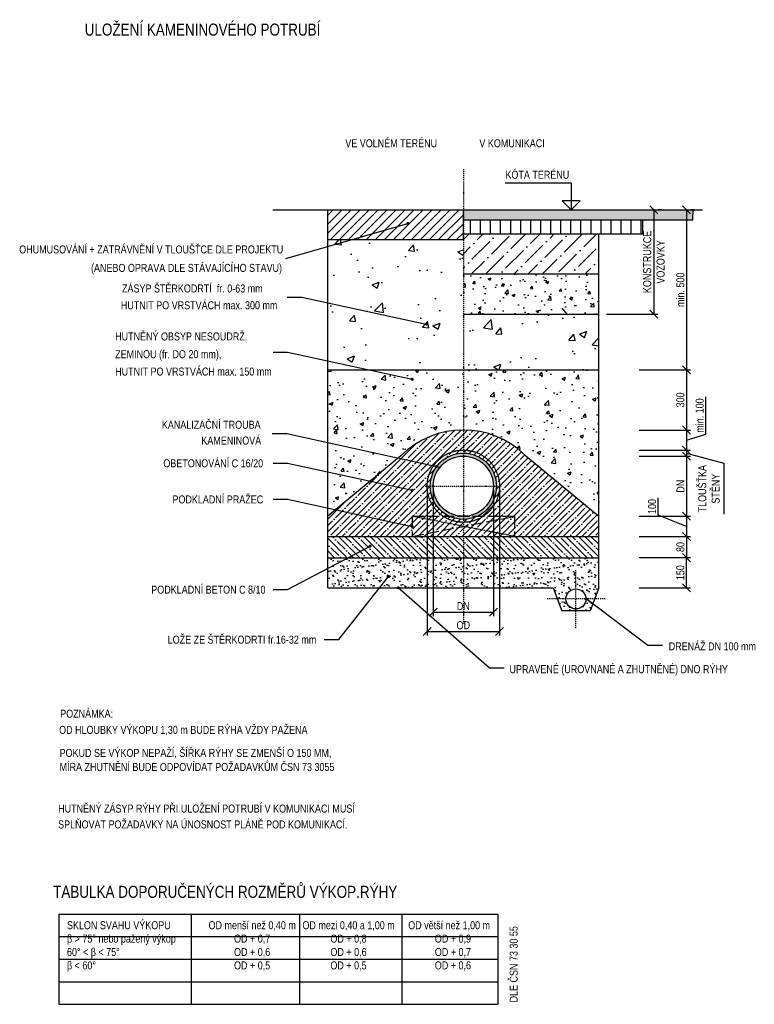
# Model space of a CAD drawing. Header units: millimetres. Extents: x 1 to 467423, y 3 to 105000.
# Tile 34 of 40: x 343605 to 347263, y 74179 to 79084. Entities that reach past the tile are written whole.
import ezdxf

# ---------------------------------------------------------------- set-up
doc = ezdxf.new("R2010")
doc.units = ezdxf.units.MM
for name, pattern in [('ACAD_ISO02W100', [15, 12, -3]), ('OSA', [10, 5, -2.5, 0, -2.5]), ('ČÁRKOVANÁ2', [9.525, 6.35, -3.175])]:
    doc.linetypes.add(name, pattern=pattern)
doc.layers.get('Defpoints').update_dxf_attribs({"color": 6, "lineweight": 5})
doc.styles.add('TPkoty', font='arial.ttf', dxfattribs={"width": 0.8, "height": 2})
doc.styles.add('TPpoznámky', font='arial.ttf', dxfattribs={"width": 0.8, "height": 2})
doc.dimstyles.new('TPM', dxfattribs={"dimscale": 0, "dimtxt": 2, "dimasz": 2, "dimexe": 1, "dimexo": 1, "dimgap": 0.5, "dimtad": 1, "dimzin": 1, "dimtxsty": 'TPkoty', "dimblk": 'OBLIQUE', "dimcen": 2.5, "dimclrd": 256, "dimclre": 256, "dimclrt": 256, "dimazin": 0, "dimtfac": 1, "dimtmove": 1, "dimatfit": 3, "dimfxl": 5, "dimtfillclr": 256, "dimarcsym": 0})

# ---------------------------------------------------------------- blocks, each defined once
blk = doc.blocks.new('_Oblique')
at = {"color": 0, "linetype": 'ByBlock', "lineweight": -2}
blk.add_line((-0.5, -0.5), (0.5, 0.5), dxfattribs=at)
blk = doc.blocks.new('*D59')
at = {"lineweight": -2, "transparency": 16777216}
for p, q in [((346925.3, 78137.4), (346925.3, 77340)), ((346962.9, 78137.4), (346945.3, 78137.4)), ((346689, 77340), (346945.3, 77340))]:
    blk.add_line(p, q, dxfattribs=at)
at = {"layer": 'Defpoints', "color": 0, "transparency": 16777216}
for p in [(346762.9, 78137.4), (346489, 77340), (346925.3, 77340)]:
    blk.add_point(p, dxfattribs=at)
at = {"lineweight": -2, "transparency": 16777216, "xscale": 40, "yscale": 40, "zscale": 40}
for p, rotation in [((346925.3, 78137.4), 90), ((346925.3, 77340), 270)]:
    blk.add_blockref('_Oblique', p, dxfattribs=dict(at, rotation=rotation))
at = {"transparency": 16777216, "insert": (346894.9, 77738.7), "char_height": 40, "attachment_point": 5, "rotation": 90, "style": 'TPkoty'}
blk.add_mtext('min. 500', dxfattribs=at)
blk = doc.blocks.new('*D63')
at = {"lineweight": -2, "transparency": 16777216}
for p, q in [((346689, 77340), (346945.3, 77340)), ((346925.3, 77340), (346925.3, 77040)), ((346689, 77040), (346945.3, 77040))]:
    blk.add_line(p, q, dxfattribs=at)
at = {"layer": 'Defpoints', "color": 0, "transparency": 16777216}
for p in [(346489, 77340), (346489, 77040), (346925.3, 77040)]:
    blk.add_point(p, dxfattribs=at)
at = {"lineweight": -2, "transparency": 16777216, "xscale": 40, "yscale": 40, "zscale": 40}
for p, rotation in [((346925.3, 77340), 90), ((346925.3, 77040), 270)]:
    blk.add_blockref('_Oblique', p, dxfattribs=dict(at, rotation=rotation))
at = {"transparency": 16777216, "insert": (346894.9, 77190), "char_height": 40, "attachment_point": 5, "rotation": 90, "style": 'TPkoty'}
blk.add_mtext('300', dxfattribs=at)
blk = doc.blocks.new('*D64')
at = {"lineweight": -2, "transparency": 16777216}
for p, q in [((346689, 76910), (346945.3, 76910)), ((346925.3, 76910), (346925.3, 76610)), ((346689, 76610), (346945.3, 76610))]:
    blk.add_line(p, q, dxfattribs=at)
at = {"layer": 'Defpoints', "color": 0, "transparency": 16777216}
for p in [(346489, 76910), (346489, 76610), (346925.3, 76610)]:
    blk.add_point(p, dxfattribs=at)
at = {"lineweight": -2, "transparency": 16777216, "xscale": 40, "yscale": 40, "zscale": 40}
for p, rotation in [((346925.3, 76910), 90), ((346925.3, 76610), 270)]:
    blk.add_blockref('_Oblique', p, dxfattribs=dict(at, rotation=rotation))
at = {"transparency": 16777216, "insert": (346895.3, 76760), "char_height": 40, "attachment_point": 5, "rotation": 90, "style": 'TPkoty'}
blk.add_mtext('DN', dxfattribs=at)
blk = doc.blocks.new('*D65')
at = {"lineweight": -2, "transparency": 16777216}
for p, q in [((346689, 76510), (346945.3, 76510)), ((346925.3, 76510), (346925.3, 76404)), ((346689, 76404), (346945.3, 76404))]:
    blk.add_line(p, q, dxfattribs=at)
at = {"layer": 'Defpoints', "color": 0, "transparency": 16777216}
for p in [(346489, 76510), (346489, 76404), (346925.3, 76404)]:
    blk.add_point(p, dxfattribs=at)
at = {"lineweight": -2, "transparency": 16777216, "xscale": 40, "yscale": 40, "zscale": 40}
for p, rotation in [((346925.3, 76510), 90), ((346925.3, 76404), 270)]:
    blk.add_blockref('_Oblique', p, dxfattribs=dict(at, rotation=rotation))
at = {"transparency": 16777216, "insert": (346894.9, 76457), "char_height": 40, "attachment_point": 5, "rotation": 90, "style": 'TPkoty'}
blk.add_mtext('80', dxfattribs=at)
blk = doc.blocks.new('*D66')
at = {"lineweight": -2, "transparency": 16777216}
for p, q in [((347021.6, 77018.9), (347021.6, 77205.2)), ((346689, 77040), (346945.3, 77040)), ((346925.3, 77040), (346925.3, 76940)), ((346925.3, 76990), (347021.6, 77018.9)), ((346689, 76940), (346945.3, 76940))]:
    blk.add_line(p, q, dxfattribs=at)
at = {"layer": 'Defpoints', "color": 0, "transparency": 16777216}
for p in [(346489, 77040), (346489, 76940), (346925.3, 76940)]:
    blk.add_point(p, dxfattribs=at)
at = {"lineweight": -2, "transparency": 16777216, "xscale": 40, "yscale": 40, "zscale": 40}
for p, rotation in [((346925.3, 77040), 90), ((346925.3, 76940), 270)]:
    blk.add_blockref('_Oblique', p, dxfattribs=dict(at, rotation=rotation))
at = {"transparency": 16777216, "insert": (346991.2, 77112), "char_height": 40, "attachment_point": 5, "rotation": 90, "style": 'TPkoty'}
blk.add_mtext('min. 100', dxfattribs=at)
blk = doc.blocks.new('*D67')
at = {"lineweight": -2, "transparency": 16777216}
for p, q in [((346784.7, 76615.1), (346784.7, 76702.7)), ((346689, 76610), (346945.3, 76610)), ((346925.3, 76560), (346784.7, 76615.1)), ((346925.3, 76610), (346925.3, 76510)), ((346689, 76510), (346945.3, 76510))]:
    blk.add_line(p, q, dxfattribs=at)
at = {"layer": 'Defpoints', "color": 0, "transparency": 16777216}
for p in [(346489, 76610), (346489, 76510), (346925.3, 76510)]:
    blk.add_point(p, dxfattribs=at)
at = {"lineweight": -2, "transparency": 16777216, "xscale": 40, "yscale": 40, "zscale": 40}
for p, rotation in [((346925.3, 76610), 90), ((346925.3, 76510), 270)]:
    blk.add_blockref('_Oblique', p, dxfattribs=dict(at, rotation=rotation))
at = {"transparency": 16777216, "insert": (346754.3, 76658.9), "char_height": 40, "attachment_point": 5, "rotation": 90, "style": 'TPkoty'}
blk.add_mtext('100', dxfattribs=at)
blk = doc.blocks.new('*D68')
at = {"lineweight": -2, "transparency": 16777216}
for p, q in [((346689, 76404), (346945.3, 76404)), ((346925.3, 76254), (346925.3, 76404)), ((346689, 76254), (346945.3, 76254))]:
    blk.add_line(p, q, dxfattribs=at)
at = {"layer": 'Defpoints', "color": 0, "transparency": 16777216}
for p in [(346489, 76404), (346925.3, 76404), (346489, 76254)]:
    blk.add_point(p, dxfattribs=at)
at = {"lineweight": -2, "transparency": 16777216, "xscale": 40, "yscale": 40, "zscale": 40}
for p, rotation in [((346925.3, 76404), 90), ((346925.3, 76254), 270)]:
    blk.add_blockref('_Oblique', p, dxfattribs=dict(at, rotation=rotation))
at = {"transparency": 16777216, "insert": (346894.9, 76329), "char_height": 40, "attachment_point": 5, "rotation": 90, "style": 'TPkoty'}
blk.add_mtext('150', dxfattribs=at)
blk = doc.blocks.new('*D69')
at = {"lineweight": -2, "transparency": 16777216}
for p, q in [((346689, 76940), (346945.3, 76940)), ((346925.3, 76940), (346925.3, 76910)), ((346925.3, 76925), (347111.1, 76875.1)), ((346689, 76910), (346945.3, 76910)), ((347111.1, 76875.1), (347111.1, 76620.1))]:
    blk.add_line(p, q, dxfattribs=at)
at = {"layer": 'Defpoints', "color": 0, "transparency": 16777216}
for p in [(346489, 76940), (346489, 76910), (346925.3, 76910)]:
    blk.add_point(p, dxfattribs=at)
at = {"lineweight": -2, "transparency": 16777216, "xscale": 40, "yscale": 40, "zscale": 40}
for p, rotation in [((346925.3, 76940), 90), ((346925.3, 76910), 270)]:
    blk.add_blockref('_Oblique', p, dxfattribs=dict(at, rotation=rotation))
at = {"transparency": 16777216, "insert": (347037.5, 76747.6), "char_height": 40, "attachment_point": 5, "rotation": 90, "style": 'TPkoty'}
blk.add_mtext('TLOUŠŤKA\\PSTĚNY', dxfattribs=at)
blk = doc.blocks.new('*D60')
at = {"lineweight": -2, "transparency": 16777216}
for p, q in [((346762.9, 78137.4), (346762.9, 77617.4)), ((346800.4, 78137.4), (346782.9, 78137.4)), ((346526.5, 77617.4), (346782.9, 77617.4))]:
    blk.add_line(p, q, dxfattribs=at)
at = {"layer": 'Defpoints', "color": 0, "transparency": 16777216}
for p in [(346600.4, 78137.4), (346326.5, 77617.4), (346762.9, 77617.4)]:
    blk.add_point(p, dxfattribs=at)
at = {"lineweight": -2, "transparency": 16777216, "xscale": 40, "yscale": 40, "zscale": 40}
for p, rotation in [((346762.9, 78137.4), 90), ((346762.9, 77617.4), 270)]:
    blk.add_blockref('_Oblique', p, dxfattribs=dict(at, rotation=rotation))
at = {"transparency": 16777216, "insert": (346763.1, 77877.4), "char_height": 40, "attachment_point": 5, "rotation": 90, "style": 'TPkoty'}
blk.add_mtext('KONSTRUKCE\\PVOZOVKY', dxfattribs=at)
blk = doc.blocks.new('*D61')
at = {"lineweight": -2, "transparency": 16777216}
for p, q in [((345664, 76740), (345664, 76112.8)), ((345964, 76740), (345964, 76112.8)), ((345664, 76132.8), (345964, 76132.8))]:
    blk.add_line(p, q, dxfattribs=at)
at = {"layer": 'Defpoints', "color": 0, "transparency": 16777216}
for p in [(345664, 76760), (345964, 76760), (345964, 76132.8)]:
    blk.add_point(p, dxfattribs=at)
at = {"lineweight": -2, "transparency": 16777216, "xscale": 40, "yscale": 40, "zscale": 40, "rotation": 180}
blk.add_blockref('_Oblique', (345664, 76132.8), dxfattribs=at)
at = {"lineweight": -2, "transparency": 16777216, "xscale": 40, "yscale": 40, "zscale": 40}
blk.add_blockref('_Oblique', (345964, 76132.8), dxfattribs=at)
at = {"transparency": 16777216, "insert": (345814, 76162.8), "char_height": 40, "attachment_point": 5, "style": 'TPkoty'}
blk.add_mtext('DN', dxfattribs=at)
blk = doc.blocks.new('*D62')
at = {"lineweight": -2, "transparency": 16777216}
for p, q in [((345634, 76740), (345634, 76016.7)), ((345994, 76740), (345994, 76016.7)), ((345634, 76036.7), (345994, 76036.7))]:
    blk.add_line(p, q, dxfattribs=at)
at = {"layer": 'Defpoints', "color": 0, "transparency": 16777216}
for p in [(345634, 76760), (345994, 76760), (345994, 76036.7)]:
    blk.add_point(p, dxfattribs=at)
at = {"lineweight": -2, "transparency": 16777216, "xscale": 40, "yscale": 40, "zscale": 40, "rotation": 180}
blk.add_blockref('_Oblique', (345634, 76036.7), dxfattribs=at)
at = {"lineweight": -2, "transparency": 16777216, "xscale": 40, "yscale": 40, "zscale": 40}
blk.add_blockref('_Oblique', (345994, 76036.7), dxfattribs=at)
at = {"transparency": 16777216, "insert": (345814, 76067.4), "char_height": 40, "attachment_point": 5, "style": 'TPkoty'}
blk.add_mtext('OD', dxfattribs=at)

msp = doc.modelspace()

# ---------------------------------------------------------------- hatches: boundary and pattern name
h = msp.add_hatch()
h.set_pattern_fill('ANSI31', color=256, scale=10)
h.set_pattern_definition([(45, (333625.893, 69022.585), (-22.45064, 22.45064), [])])
h.paths.add_polyline_path([(345813.986, 78137.356), (345813.986, 77987.356), (345138.986, 77987.356), (345138.986, 78137.356)])
h = msp.add_hatch(color=256)
h.paths.add_polyline_path([(346313.986, 78137.356), (346071.434, 78137.356), (346071.434, 78087.356), (346313.986, 78087.356)])
h.paths.add_polyline_path([(346071.434, 78137.356), (345813.986, 78137.356), (345813.986, 78087.356), (346071.434, 78087.356)])
h.paths.add_polyline_path([(346957.921, 78137.356), (346313.986, 78137.356), (346313.986, 78087.356), (346813.986, 78087.356), (346957.921, 78087.356)])
h = msp.add_hatch()
h.set_pattern_fill('ANSI31', color=256, scale=400, angle=45, style=0)
h.set_pattern_definition([(90, (307749.81, 68988.313), (-50, 1e-14), [])])
h.paths.add_polyline_path([(346707.921, 78017.356), (346707.921, 78087.356), (345813.986, 78087.356), (345813.986, 78017.356)])
h = msp.add_hatch()
h.set_pattern_fill('ANSI36', color=256, scale=400, style=0)
h.set_pattern_definition([(45, (237112.57, 59302.27), (26.516504, 97.227182), [125, -25, 0, -25])])
h.paths.add_polyline_path([(345813.986, 78017.356), (345813.986, 77817.356), (346488.986, 77817.356), (346488.986, 78017.356)])
h = msp.add_hatch()
h.set_pattern_fill('AR-CONC', color=256, scale=2)
h.set_pattern_definition([(50, (329436.43, 68064.14), (364.3693, -31.878), [38.1, -419.1]), (355, (329436.43, 68064.14), (-70.487, 382.114), [30.48, -335.281]), (100.4514, (329466.8, 68061.48), (293.8825, 350.2355), [32.38, -356.1805]), (46.1842, (329436.43, 68165.74), (542.158, -84.085), [57.15, -628.65]), (96.6356, (329481.6, 68158.73), (474.808, 494.852), [48.57, -534.271]), (351.184, (329436.43, 68165.74), (474.808, 494.852), [45.72, -502.92]), (21, (329487.23, 68140.34), (303.229, -204.5304), [38.1, -419.1]), (326, (329487.23, 68140.34), (123.604, 368.376), [30.48, -335.28]), (71.4514, (329512.5, 68123.3), (426.833, 163.8455), [32.38, -356.18]), (37.5, (329436.43, 68064.14), (6.1772, 169.1101), [0, -331.216, 0, -340.36, 0, -336.55]), (7.5, (329436.43, 68064.14), (133.6393, 200.3611), [0, -194.056, 0, -323.596, 0, -128.27]), (327.5, (329323.15, 68064.14), (271.1812, -11.4575), [0, -127, 0, -396.24, 0, -525.78]), (317.5, (329272.35, 68064.14), (296.2584, 50.853), [0, -165.1, 0, -263.144, 0, -373.38])])
h.paths.add_polyline_path([(345138.986, 77384.68), (345138.986, 77339.973), (345343.625, 77339.973)], flags=17)
h.paths.add_polyline_path([(345813.986, 77987.356), (345138.986, 77987.356), (345138.986, 77384.68), (345343.625, 77339.973), (345813.986, 77339.973), (346488.986, 77339.973), (346488.986, 77617.356), (345813.986, 77617.356)])
h = msp.add_hatch()
h.set_pattern_fill('AR-CONC', color=256, scale=20, style=0)
h.set_pattern_definition([(50, (338678.4, 72330.1), (143.452, -12.5504), [15, -165]), (355, (338678.4, 72330.1), (-27.7503, 150.4384), [12, -132]), (100.4514, (338690.36, 72329.05), (115.7018, 137.888), [12.748, -140.2284]), (46.1842, (338678.4, 72370.1), (213.4483, -33.104), [22.5, -247.5]), (96.6356, (338696.2, 72367.34), (186.9324, 194.8237), [19.122, -210.3428]), (351.1842, (338678.4, 72370.1), (186.9324, 194.8237), [18, -198]), (21, (338698.4, 72360.1), (119.3814, -80.5238), [15, -165]), (326, (338698.4, 72360.1), (48.663, 145.03), [12, -132]), (71.4514, (338708.35, 72353.39), (168.0445, 64.5062), [12.748, -140.2284]), (37.5, (338678.404, 72330.096), (2.43197, 66.57877), [0, -130.4, 0, -134, 0, -132.5]), (7.5, (338678.404, 72330.096), (52.6139, 78.88234), [0, -76.4, 0, -127.4, 0, -50.5]), (327.5, (338633.804, 72330.096), (106.7645, -4.51097), [0, -50, 0, -156, 0, -207]), (317.5, (338613.8, 72330.1), (116.6372, 20.021), [0, -65, 0, -103.6, 0, -147])])
h.paths.add_polyline_path([(346161.73, 77817.356), (345813.986, 77817.356), (345813.986, 77617.356), (346161.73, 77617.356)])
h.paths.add_polyline_path([(346488.986, 77817.356), (346161.73, 77817.356), (346161.73, 77617.356), (346330.747, 77617.356), (346488.986, 77682.348)])
h.paths.add_polyline_path([(346488.986, 77682.348), (346330.747, 77617.356), (346488.986, 77617.356)], flags=17)
h = msp.add_hatch()
h.set_pattern_fill('AR-CONC', color=256)
h.set_pattern_definition([(50, (329436.43, 68064.14), (182.1847, -15.9391), [19.05, -209.55]), (355, (329436.43, 68064.14), (-35.2434, 191.0568), [15.24, -167.6406]), (100.4514, (329451.62, 68062.8), (146.9412, 175.1178), [16.19, -178.0902]), (46.1842, (329436.43, 68114.94), (271.079, -42.0423), [28.575, -314.325]), (96.6356, (329459.02, 68111.43), (237.404, 247.426), [24.285, -267.1356]), (351.1842, (329436.43, 68114.94), (237.404, 247.426), [22.86, -251.4597]), (21, (329461.83, 68102.24), (151.6144, -102.2652), [19.05, -209.55]), (326, (329461.83, 68102.24), (61.802, 184.188), [15.24, -167.64]), (71.4514, (329474.47, 68093.71), (213.4164, 81.9228), [16.19, -178.09]), (37.5, (329436.434, 68064.136), (3.0886, 84.55504), [0, -165.608, 0, -170.18, 0, -168.275]), (7.5, (329436.43, 68064.14), (66.81966, 100.18057), [0, -97.028, 0, -161.798, 0, -64.135]), (327.5, (329379.79, 68064.136), (135.5906, -5.72874), [0, -63.5, 0, -198.12, 0, -262.89]), (317.5, (329354.39, 68064.14), (148.1292, 25.4265), [0, -82.55, 0, -131.572, 0, -186.69])])
edge = h.paths.add_edge_path()
edge.add_line((345813.986, 77339.973), (345138.986, 77339.973))
edge.add_line((345138.986, 77339.973), (345138.986, 76977.502))
edge.add_line((345138.986, 76977.502), (345488.866, 76900.406))
edge.add_line((345488.866, 76900.406), (345502.731, 76911.916))
edge.add_arc((345813.986, 76597.677), 442.296, 90, 134.726683, ccw=False)
edge.add_line((345813.986, 77039.973), (345813.986, 77339.973))
edge = h.paths.add_edge_path()
edge.add_line((346488.986, 77339.973), (345813.986, 77339.973))
edge.add_line((345813.986, 77339.973), (345813.986, 77039.973))
edge.add_arc((345813.986, 76597.677), 442.296, 45.273317, 90, ccw=False)
edge.add_line((346125.241, 76911.916), (346488.986, 76609.973))
edge.add_line((346488.986, 76609.973), (346488.986, 77339.973))
h.paths.add_polyline_path([(345350.555, 76785.595), (345138.986, 76831.816), (345138.986, 76651.73), (345178.809, 76643.03)])
h.paths.add_polyline_path([(345488.866, 76900.406), (345138.986, 76977.502), (345138.986, 76831.816), (345350.555, 76785.595)])
h.paths.add_polyline_path([(345178.809, 76643.03), (345138.986, 76651.73), (345138.986, 76609.973)])
h = msp.add_hatch()
h.set_pattern_fill('ANSI35', color=256, scale=7)
h.set_pattern_definition([(45, (13715.436, 1333.925), (-31.4308964, 31.4308964), []), (45, (13746.867, 1333.925), (-31.4308964, 31.4308964), [55.5625, -11.1125, 0, -11.1125])])
h.paths.add_polyline_path([(345558.986, 76559.973), (345178.809, 76643.03), (345138.986, 76609.973), (345138.986, 76509.973), (345558.986, 76509.973)])
h.paths.add_polyline_path([(345633.986, 76759.973, -0.1509743), (345665.362, 76861.515), (345488.866, 76900.406), (345178.809, 76643.03), (345558.986, 76559.973), (345558.986, 76609.973), (345714.488, 76609.973, -0.25138067)])
h.paths.add_polyline_path([(345558.986, 76609.973), (345558.986, 76559.973), (345558.986, 76509.973), (345813.986, 76559.973)])
h.paths.add_polyline_path([(345813.986, 76559.973), (345813.986, 76509.973), (346068.986, 76509.973)], flags=16)
h.paths.add_polyline_path([(345813.986, 76559.973), (345558.986, 76509.973), (345813.986, 76509.973)], flags=17)
h.paths.add_polyline_path([(345714.488, 76609.973), (345558.986, 76609.973), (345813.986, 76559.973), (345813.986, 76579.973, -0.14747682)])
h.paths.add_polyline_path([(345648.986, 76759.973, -0.16041123), (345681.269, 76858.01), (345665.362, 76861.515, 0.1509743), (345633.986, 76759.973, 0.25138067), (345714.488, 76609.973), (345745.248, 76609.973, -0.29327332)])
h.paths.add_polyline_path([(346068.986, 76609.973), (345813.986, 76559.973), (346068.986, 76509.973)], flags=17)
h.paths.add_polyline_path([(346068.986, 76609.973), (345913.485, 76609.973, -0.14747682), (345813.986, 76579.973), (345813.986, 76559.973)], flags=17)
h.paths.add_polyline_path([(345913.485, 76609.973), (345882.725, 76609.973, -0.10784006), (345813.986, 76594.973), (345813.986, 76579.973, 0.14747682)], flags=16)
h.paths.add_polyline_path([(345813.986, 76594.973, -0.10784006), (345745.248, 76609.973), (345714.488, 76609.973, 0.14747682), (345813.986, 76579.973)], flags=17)
h.paths.add_polyline_path([(345993.986, 76759.973, 0.41421356), (345813.986, 76939.973), (345813.986, 76924.973, -0.41421356), (345978.986, 76759.973, -0.29327332), (345882.725, 76609.973), (345913.485, 76609.973, 0.25138067)], flags=17)
h.paths.add_polyline_path([(346488.986, 76609.973), (346125.241, 76911.916, 0.1976729), (345813.986, 77039.973), (345813.986, 76939.973, -0.41421356), (345993.986, 76759.973, -0.25138067), (345913.485, 76609.973), (346068.986, 76609.973), (346068.986, 76509.973), (346488.986, 76509.973)])
h.paths.add_polyline_path([(345813.986, 76939.973, 0.2477463), (345665.362, 76861.515), (345681.269, 76858.01, -0.23798925), (345813.986, 76924.973)])
h.paths.add_polyline_path([(345813.986, 77039.973, 0.1976729), (345502.731, 76911.916), (345488.866, 76900.406), (345665.362, 76861.515, -0.2477463), (345813.986, 76939.973)])
h = msp.add_hatch(color=256)
h.dxf.hatch_style = 1
h.paths.add_polyline_path([(345813.986, 76924.973), (345813.986, 76909.973, -0.41421356), (345963.986, 76759.973, -0.41421356), (345813.986, 76609.973), (345882.725, 76609.973, 0.29327332), (345978.986, 76759.973, 0.41421356)])
h.paths.add_polyline_path([(345813.986, 76924.973, 0.23798925), (345681.269, 76858.01), (345697.47, 76854.44, -0.22612132), (345813.986, 76909.973)])
h.paths.add_polyline_path([(345697.47, 76854.44), (345681.269, 76858.01, 0.16041123), (345648.986, 76759.973, 0.29327332), (345745.248, 76609.973), (345813.986, 76609.973, -0.41421356), (345663.986, 76759.973, -0.17198381)])
h.paths.add_polyline_path([(345882.725, 76609.973), (345813.986, 76609.973), (345813.986, 76594.973, 0.10784006)])
h.paths.add_polyline_path([(345813.986, 76609.973), (345745.248, 76609.973, 0.10784006), (345813.986, 76594.973)])
h = msp.add_hatch()
h.set_pattern_fill('ANSI35', color=256, scale=7, angle=90)
h.set_pattern_definition([(135, (13715.436, 1333.925), (-31.4308964, -31.4308964), []), (135, (13715.436, 1365.356), (-31.4308964, -31.4308964), [55.5625, -11.1125, 0, -11.1125])])
h.paths.add_polyline_path([(346488.986, 76509.973), (345813.986, 76509.973), (345813.986, 76403.973), (346488.986, 76403.973)])
h.paths.add_polyline_path([(345813.986, 76509.973), (345138.986, 76509.973), (345138.986, 76403.973), (345813.986, 76403.973)])
h = msp.add_hatch()
h.set_pattern_fill('AR-SAND', color=256)
h.set_pattern_definition([(37.5, (13715.436, 1333.925), (-1.6000313, 48.9413237), [0, -38.608, 0, -43.18, 0, -41.275]), (7.5, (13715.436, 1333.925), (44.952328, 71.68251), [0, -20.828, 0, -34.798, 0, -13.335]), (327.5, (13684.194, 1333.925), (79.099237, 0.1437185), [0, -12.7, 0, -45.72, 0, -59.69]), (317.5, (13684.194, 1333.925), (76.355645, 22.292932), [0, -6.35, 0, -29.972, 0, -34.29])])
h.paths.add_polyline_path([(345813.986, 76403.973), (345270.829, 76403.973), (345138.986, 76307.386), (345138.986, 76253.973), (345813.986, 76253.973)])
h.paths.add_polyline_path([(345270.829, 76403.973), (345138.986, 76403.973), (345138.986, 76307.386)], flags=17)
h.paths.add_polyline_path([(346488.986, 76403.973), (345813.986, 76403.973), (345813.986, 76253.973), (346260.696, 76253.973), (346303.763, 76138.456), (346374.841, 76138.456), (346374.841, 76148.284, -0.41421356), (346324.841, 76198.284, -1), (346424.841, 76198.284), (346458.747, 76172.864), (346488.986, 76253.973)])
h.paths.add_polyline_path([(346458.747, 76172.864), (346424.841, 76198.284, -0.41421356), (346374.841, 76148.284), (346374.841, 76138.456), (346445.919, 76138.456)], flags=17)

# ---------------------------------------------------------------- linework, layer by layer
at = {"linetype": 'OSA'}
for p, q in [((345813.986, 78339.475), (345813.986, 76076.262)), ((345626.346, 76759.973), (346001.626, 76759.973)), ((346374.841, 76053.284), (346374.841, 76343.284)), ((346519.841, 76198.284), (346229.841, 76198.284))]:
    msp.add_line(p, q, dxfattribs=at)
at = {"linetype": 'Continuous'}
for p, q in [((346351.386, 78270.027), (346022.528, 78270.027)), ((346351.386, 78270.027), (346351.386, 78180.027)), ((346396.386, 78182.356), (346306.386, 78182.356)), ((346306.386, 78182.356), (346351.386, 78137.356)), ((346351.386, 78182.356), (346351.386, 78137.356)), ((346396.386, 78182.356), (346351.386, 78137.356)), ((345813.986, 78137.356), (346957.921, 78137.356)), ((344930.345, 77893.82), (345537.937, 78069.191)), ((345813.986, 78087.356), (346707.921, 78087.356)), ((345813.986, 78017.356), (346707.921, 78017.356)), ((345813.986, 77817.356), (346488.986, 77817.356)), ((345813.986, 77617.356), (346488.986, 77617.356))]:
    msp.add_line(p, q, dxfattribs=at)
for p, q in [((344865.094, 78137.356), (346762.878, 78137.356)), ((345138.986, 76253.973), (345138.986, 78137.356)), ((345813.986, 77987.356), (345813.986, 78137.356)), ((346488.986, 76253.973), (346488.986, 78017.356)), ((345813.986, 77987.356), (345138.986, 77987.356)), ((346330.747, 77617.356), (346306.698, 77647.641)), ((345138.986, 77339.973), (346488.986, 77339.973)), ((345502.731, 76911.916), (345138.986, 76609.973)), ((346125.241, 76911.916), (346488.986, 76609.973)), ((345138.986, 76509.973), (346488.986, 76509.973)), ((345138.986, 76403.973), (346488.986, 76403.973)), ((345138.986, 76253.973), (346260.696, 76253.973)), ((346260.696, 76253.973), (346303.763, 76138.456)), ((346488.986, 76253.973), (346445.919, 76138.456)), ((346445.919, 76138.456), (346303.763, 76138.456)), ((343799.52, 74628.472), (345985.163, 74628.472)), ((343799.52, 74516.036), (345985.163, 74516.036)), ((343799.52, 74403.599), (345985.163, 74403.599)), ((343799.52, 74291.162), (345985.163, 74291.162)), ((343799.52, 74178.726), (345985.163, 74178.726))]:
    msp.add_line(p, q)
at = {"linetype": 'ACAD_ISO02W100', "ltscale": 5}
for p, q in [((345558.986, 76609.973), (346068.986, 76609.973)), ((345558.986, 76609.973), (345558.986, 76509.973)), ((345558.986, 76509.973), (346068.986, 76609.973)), ((346068.986, 76609.973), (346068.986, 76509.973))]:
    msp.add_line(p, q, dxfattribs=at)
at = {"linetype": 'ACAD_ISO02W100'}
msp.add_line((346068.986, 76509.973), (345558.986, 76609.973), dxfattribs=at)
for points in [[(346488.986, 78017.356), (346707.921, 78017.356), (346707.921, 78087.356), (346957.49, 78087.356), (346957.921, 78137.356), (347005.332, 78137.356)], [(344936.86, 77702.681), (345009.574, 77702.681), (345629.652, 77567.214)], [(344866.194, 77428.391), (344938.908, 77428.391), (345558.986, 77292.924)], [(344861.76, 77022.567), (344934.473, 77022.567), (345697.47, 76854.44)], [(344866.194, 76875.527), (344938.908, 76875.527), (345558.986, 76740.06)], [(344866.194, 76695.441), (344938.908, 76695.441), (345558.986, 76559.973)], [(344866.194, 76245.847), (344938.908, 76245.847), (345349.407, 76461.539)], [(345120.758, 75996.774), (345193.472, 75996.774), (345441.912, 76309.844)], [(346017.281, 75854.053), (345944.567, 75854.053), (345489.482, 76253.973)], [(346806.027, 75967.017), (346733.313, 75967.017), (346424.841, 76198.284)], [(343799.52, 74628.472), (343799.52, 74178.726)], [(344458.27, 74628.472), (344458.27, 74178.726)], [(344998.24, 74628.472), (344998.24, 74178.726)], [(345508.009, 74628.472), (345508.009, 74178.726)], [(345985.163, 74628.472), (345985.163, 74178.726)]]:
    msp.add_lwpolyline(points)
at = {"linetype": 'Continuous', "const_width": 7.499}
for points in [[(345534.187, 78069.191, 1), (345541.688, 78069.191, 1)], [(345625.902, 77567.214, 1), (345633.403, 77567.214, 1)], [(345555.236, 77292.924, 1), (345562.737, 77292.924, 1)], [(345677.519, 76858.01, 1), (345685.02, 76858.01, 1)], [(345555.236, 76740.06, 1), (345562.737, 76740.06, 1)], [(345555.236, 76559.973, 1), (345562.737, 76559.973, 1)], [(345345.657, 76461.539, 1), (345353.157, 76461.539, 1)], [(345438.162, 76309.844, 1), (345445.662, 76309.844, 1)], [(345485.732, 76253.973, 1), (345493.232, 76253.973, 1)], [(346421.091, 76198.284, 1), (346428.592, 76198.284, 1)]]:
    msp.add_lwpolyline(points, format="xyb", close=True, dxfattribs=at)
at = {"linetype": 'ČÁRKOVANÁ2', "ltscale": 0.5}
msp.add_circle((345813.986, 76759.973), 180, dxfattribs=at)
for centre, radius in [((345813.986, 76759.973), 165), ((345813.986, 76759.973), 150), ((346374.841, 76198.284), 50)]:
    msp.add_circle(centre, radius)
msp.add_arc((345813.986, 76597.677), 442.296, 45.273317, 134.726683)

# ---------------------------------------------------------------- texts
at = {"lineweight": 40, "style": 'TPpoznámky', "width": 0.8}
for s, p in [('ULOŽENÍ KAMENINOVÉHO POTRUBÍ', (343928.434, 79004.894)), ('TABULKA DOPORUČENÝCH ROZMĚRŮ VÝKOP.RÝHY', (343771.15, 74709.087))]:
    msp.add_text(s, height=60, dxfattribs=at).set_placement(p)
at = {"style": 'TPpoznámky', "width": 0.8}
for s, p in [('VE VOLNÉM TERÉNU', (345226.126, 78448.652)), ('V KOMUNIKACI', (345893.879, 78448.652))]:
    msp.add_text(s, height=40, dxfattribs=at).set_placement(p)
at = {"linetype": 'Continuous', "style": 'TPpoznámky', "width": 0.8}
for s, p in [('OHUMUSOVÁNÍ + ZATRÁVNĚNÍ V TLOUŠŤCE DLE PROJEKTU', (343602.078, 77919.72)), ('(ANEBO OPRAVA DLE STÁVAJÍCÍHO STAVU)', (343959.716, 77827.66)), ('ZÁSYP ŠTĚRKODRTÍ  fr. 0-63 mm', (344114.26, 77725.17)), ('HUTNIT PO VRSTVÁCH max. 300 mm', (344108.219, 77641.411)), ('HUTNĚNÝ OBSYP NESOUDRŽ.', (344079.889, 77486.176)), ('ZEMINOU (fr. DO 20 mm),', (344079.889, 77397.739)), ('HUTNIT PO VRSTVÁCH max. 150 mm', (344079.889, 77311.225)), ('KANALIZAČNÍ TROUBA ', (344312.555, 77046.174)), ('KAMENINOVÁ', (344509.163, 76967.406)), ('OBETONOVÁNÍ C 16/20', (344320.036, 76854.1)), ('PODKLADNÍ PRAŽEC', (344365.279, 76674.163)), ('PODKLADNÍ BETON C 8/10', (344259.969, 76224.57)), ('LOŽE ZE ŠTĚRKODRTI fr.16-32 mm', (344341.618, 75975.497)), ('DRENÁŽ DN 100 mm', (346836.974, 75942.154)), ('UPRAVENÉ (UROVNANÉ A ZHUTNĚNÉ) DNO RÝHY', (346043.859, 75828.494))]:
    msp.add_text(s, height=40, dxfattribs=at).set_placement(p)
at = {"linetype": 'Continuous', "lineweight": 25, "style": 'TPpoznámky', "width": 0.8}
for s, p in [('POZNÁMKA:', (343806.374, 75606.705)), ('OD HLOUBKY VÝKOPU 1,30 m BUDE RÝHA VŽDY PAŽENA', (343800.908, 75525.979))]:
    msp.add_text(s, height=40, dxfattribs=at).set_placement(p)
at = {"lineweight": 25, "style": 'TPpoznámky', "width": 0.8}
for s, p in [('POKUD SE VÝKOP NEPAŽÍ, ŠÍŘKA RÝHY SE ZMENŠÍ O 150 MM,', (343803.366, 75411.196)), ('MÍRA ZHUTNĚNÍ BUDE ODPOVÍDAT POŽADAVKŮM ČSN 73 3055', (343803.366, 75341.214)), ('HUTNĚNÝ ZÁSYP RÝHY PŘI ULOŽENÍ POTRUBÍ V KOMUNIKACI MUSÍ', (343795.978, 75133.967)), ('SPLŇOVAT POŽADAVKY NA ÚNOSNOST PLÁNĚ POD KOMUNIKACÍ.', (343795.978, 75054.93))]:
    msp.add_text(s, height=40, dxfattribs=at).set_placement(p)
msp.add_text('DLE ČSN 73 30 55', height=40, rotation=90, dxfattribs=at).set_placement((346084.45, 74188.005))
at = {"linetype": 'Continuous', "insert": (346182.553, 78344.93), "char_height": 40, "attachment_point": 5, "style": 'TPpoznámky'}
msp.add_mtext('\\PKÓTA TERÉNU', dxfattribs=at)
at = {"lineweight": 25, "insert": (343840.007, 74592.713), "char_height": 40, "attachment_point": 1, "style": 'TPpoznámky'}
msp.add_mtext_dynamic_manual_height_columns('\\pt705.12415,1172.69304,1699.4911,1920;SKLON SVAHU VÝKOPU^IOD menší než 0,40 m^IOD mezi 0,40 a 1,00 m^IOD větší než 1,00 m\\P\\pt832.02183,1311.98909,1831.98909,1920;β > 75° nebo pažený výkop^IOD + 0,7^IOD + 0,8^IOD + 0,9{\\H2.07191x; }\\P\\pt832.03274,1312.03274,1832.02183,1920;60° < β < 75° ^IOD + 0,6^IOD + 0,6^IOD + 0,7{\\H1.50928x; }\\P\\pt831.90177,1311.90177,1832.03274,1920;β < 60° ^IOD + 0,5^IOD + 0,5^IOD + 0,6{\\H1.69683x; }', width=2101.91402, gutter_width=200, heights=[395], dxfattribs=at)

# ---------------------------------------------------------------- dimensions: what is measured, and where the dimension line sits
for base, p1, p2, text, picture, middle in [((346762.878, 77617.356), (346600.425, 78137.356), (346326.533, 77617.356), 'KONSTRUKCE\\PVOZOVKY', '*D60', (346827.501, 77877.356)), ((346925.332, 76909.973), (346488.986, 76939.973), (346488.986, 76909.973), 'TLOUŠŤKA\\PSTĚNY', '*D69', (347111.132, 76865.095)), ((346925.332, 76509.973), (346488.986, 76609.973), (346488.986, 76509.973), '100', '*D67', (346784.708, 76625.074))]:
    dim = msp.add_linear_dim(base=base, p1=p1, p2=p2, angle=90, text=text, dimstyle='TPM', override={"dimscale": 0, "dimexo": 10, "dimdec": 0, "dimtix": 0, "dimtofl": 1, "dimtmove": 1, "dimatfit": 3})
    dim.commit()
    dim.dimension.update_dxf_attribs({"geometry": picture, "text_midpoint": middle, "dimtype": 128})
for base, p1, p2, text, picture, middle in [((346925.332, 77339.973), (346762.878, 78137.356), (346488.986, 77339.973), 'min. 500', '*D59', (346894.909, 77738.665)), ((346925.332, 76939.973), (346488.986, 77039.973), (346488.986, 76939.973), 'min. 100', '*D66', (346991.178, 77028.854)), ((346925.332, 76609.973), (346488.986, 76909.973), (346488.986, 76609.973), 'DN', '*D64', (346895.332, 76759.973)), ((346925.332, 76403.973), (346488.986, 76509.973), (346488.986, 76403.973), '80', '*D65', (346894.909, 76456.973))]:
    dim = msp.add_linear_dim(base=base, p1=p1, p2=p2, angle=90, text=text, dimstyle='TPM', override={"dimscale": 0, "dimexo": 10, "dimdec": 0, "dimtix": 0, "dimtofl": 1, "dimtmove": 1, "dimatfit": 3})
    dim.commit()
    dim.dimension.update_dxf_attribs({"geometry": picture, "text_midpoint": middle})
for base, p1, p2, picture, middle in [((346925.332, 77039.973), (346488.986, 77339.973), (346488.986, 77039.973), '*D63', (346894.895, 77189.973)), ((346925.332, 76403.973), (346488.986, 76253.973), (346488.986, 76403.973), '*D68', (346894.909, 76328.973))]:
    dim = msp.add_linear_dim(base=base, p1=p1, p2=p2, angle=90, dimstyle='TPM', override={"dimscale": 0, "dimexo": 10, "dimdec": 0, "dimtix": 0, "dimtofl": 1, "dimtmove": 1, "dimatfit": 3})
    dim.commit()
    dim.dimension.update_dxf_attribs({"geometry": picture, "text_midpoint": middle})
for base, p1, p2, text, picture, middle in [((345993.986, 76036.705), (345633.986, 76759.973), (345993.986, 76759.973), 'OD', '*D62', (345813.986, 76067.401)), ((345963.986, 76132.831), (345663.986, 76759.973), (345963.986, 76759.973), 'DN', '*D61', (345813.986, 76162.831))]:
    dim = msp.add_linear_dim(base=base, p1=p1, p2=p2, text=text, dimstyle='TPM', override={"dimscale": 0, "dimdec": 0, "dimtix": 0, "dimtofl": 1, "dimtmove": 1, "dimatfit": 3})
    dim.commit()
    dim.dimension.update_dxf_attribs({"geometry": picture, "text_midpoint": middle})

doc.saveas('drawing.dxf')
